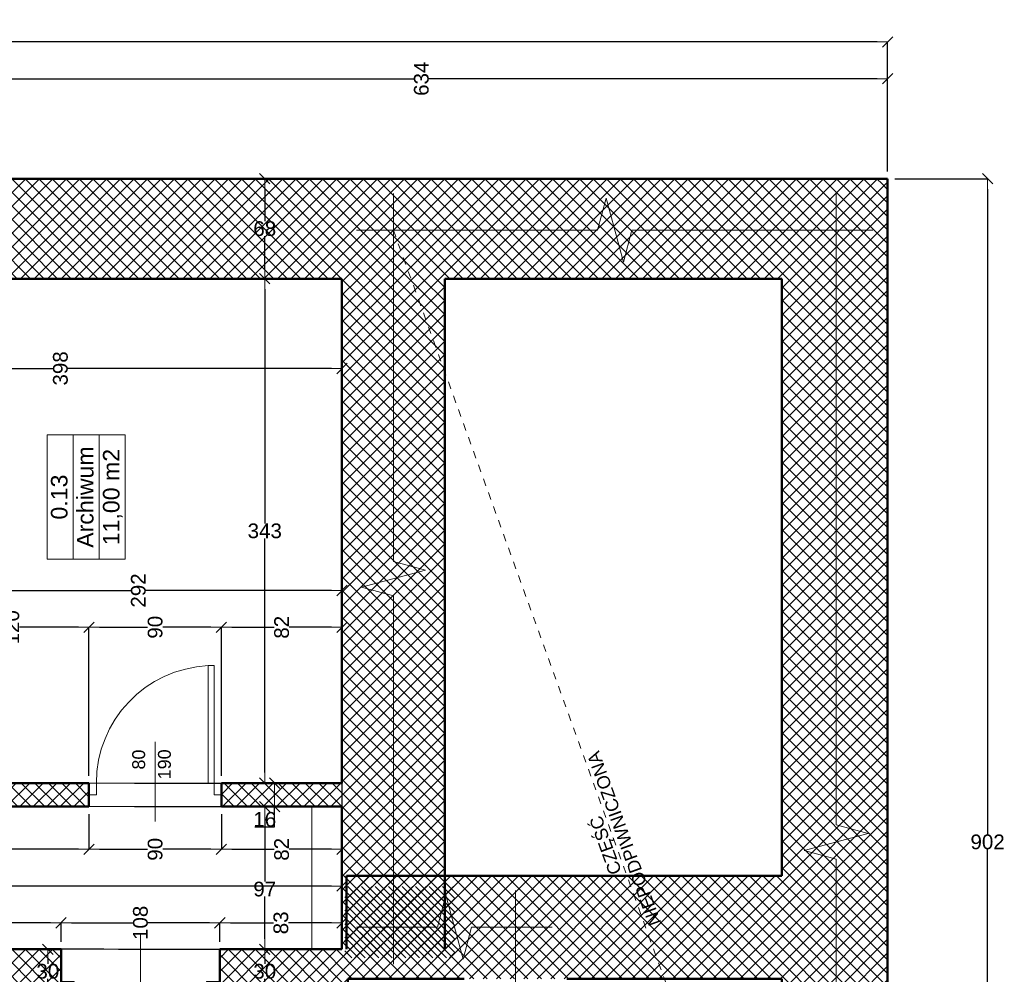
# Model space of a CAD drawing. Header units: millimetres. Extents: x 309006 to 595006, y -33000 to 67000.
# Tile 37 of 55: x 458201 to 464896, y 16562 to 23054. Entities that reach past the tile are written whole.
import ezdxf
from ezdxf.enums import TextEntityAlignment as Align

# ---------------------------------------------------------------- set-up
doc = ezdxf.new("R2010")
doc.units = ezdxf.units.MM
doc.header["$MEASUREMENT"] = 0
doc.linetypes.add('Przerywana 1_100', pattern=[100, 50, -50])
for name, color, linetype in [('Drzwi ArchiCAD', 7, 'Continuous'), ('Opisy', 7, 'Continuous'), ('Wymiary', 7, 'Continuous'), ('Ściany', 7, 'Continuous')]:
    doc.layers.add(name, color=color, linetype=linetype)
for name, color, linetype, lineweight in [('Drzwi ArchiCAD_Nr_pióra__21', 7, 'Continuous', 50), ('Drzwi ArchiCAD_Nr_pióra__3', 7, 'Continuous', 20), ('Drzwi ArchiCAD_Nr_pióra__4', 7, 'Continuous', 20), ('Metryczki pomieszczeń ArchiCADa_Nr_pióra__6', 7, 'Continuous', 13), ('Opisy_Nr_pióra__120', 7, 'Continuous', 5), ('Znaczniki drzwi ArchiCADa_Nr_pióra__5', 7, 'Continuous', 5), ('Ściany_Nr_pióra__21', 7, 'Continuous', 50), ('Ściany_Nr_pióra__3', 7, 'Continuous', 20)]:
    doc.layers.add(name, color=color, linetype=linetype, lineweight=lineweight)
for name, color, linetype, lineweight, true_color in [('Drzwi ArchiCAD_Nr_pióra__82', 7, 'Continuous', 5, 0x4b4b4b), ('Opisy_Nr_pióra__82', 7, 'Continuous', 5, 0x4b4b4b), ('Ściany_Nr_pióra__102', 7, 'Continuous', 5, 0x8c8c8c)]:
    doc.layers.add(name, color=color, linetype=linetype, lineweight=lineweight, true_color=true_color)
doc.styles.add('GENERATED_STYLE_1', font='arial.ttf')
doc.styles.add('GENERATED_STYLE_2', font='arial.ttf')
doc.dimstyles.new('GENERATED_STYLE__1', dxfattribs={"dimtxt": 100, "dimasz": 71.25, "dimexe": 0.18, "dimexo": 50, "dimgap": 0.09, "dimtad": 1, "dimdec": 0, "dimlfac": 0.1, "dimzin": 0, "dimdsep": 46, "dimtxsty": 'GENERATED_STYLE_1', "dimblk": 'ARROWHEAD_6', "dimblk1": 'ARROWHEAD_6', "dimblk2": 'ARROWHEAD_6', "dimcen": 0.09, "dimclrd": 7, "dimclre": 7, "dimclrt": 7, "dimazin": 0, "dimtfac": 1, "dimtdec": 4, "dimtmove": 0, "dimatfit": 3, "dimfxl": 1, "dimtolj": 1, "dimtzin": 0, "dimarcsym": 0})
doc.dimstyles.new('GENERATED_STYLE__2', dxfattribs={"dimtxt": 100, "dimasz": 71.25, "dimexe": 0.18, "dimexo": 50, "dimgap": 0.09, "dimtad": 1, "dimtih": 1, "dimtoh": 1, "dimdec": 0, "dimlfac": 0.1, "dimzin": 0, "dimdsep": 46, "dimtxsty": 'GENERATED_STYLE_1', "dimblk": 'ARROWHEAD_6', "dimblk1": 'ARROWHEAD_6', "dimblk2": 'ARROWHEAD_6', "dimcen": 0.09, "dimclrd": 7, "dimclre": 7, "dimclrt": 7, "dimazin": 0, "dimtfac": 1, "dimtdec": 4, "dimtmove": 0, "dimatfit": 3, "dimfxl": 1, "dimtolj": 1, "dimtzin": 0, "dimarcsym": 0})
pattern_1 = [(45, (0, 0), (-45.961939, 45.961939), []), (135, (0, 0), (45.961939, 45.961939), [])]

# ---------------------------------------------------------------- blocks, each defined once
blk = doc.blocks.new('Archiwum_0.13_49', base_point=(292244.2, 7056.4))
at = {"layer": 'Metryczki pomieszczeń ArchiCADa_Nr_pióra__6', "linetype": 'Continuous'}
for p, q in [((291821.3, 7321.6), (292667, 7321.6)), ((291821.3, 7144.8), (291821.3, 7321.6)), ((292667, 7321.6), (292667, 7144.8)), ((292667, 7144.8), (291821.3, 7144.8)), ((291821.3, 7144.8), (292667, 7144.8)), ((291821.3, 6968), (291821.3, 7144.8)), ((292667, 7144.8), (292667, 6968)), ((292667, 6968), (291821.3, 6968)), ((291821.3, 6968), (292667, 6968)), ((291821.3, 6791.2), (291821.3, 6968)), ((292667, 6968), (292667, 6791.2)), ((292667, 6791.2), (291821.3, 6791.2))]:
    blk.add_line(p, q, dxfattribs=at)
at = {"layer": 'Metryczki pomieszczeń ArchiCADa_Nr_pióra__6'}
for tag, style, p in [('ROOM_NUMBER', 'GENERATED_STYLE_2', (292244.2, 7295.9)), ('ROOM_NAME', 'GENERATED_STYLE_2', (292244.2, 7119.1)), ('ROOM_AREA', 'GENERATED_STYLE_1', (292244.2, 6942.3))]:
    blk.add_attdef(tag, text='', height=112.5, dxfattribs=dict(at, style=style)).set_placement(p, align=Align.TOP_CENTER)
blk = doc.blocks.new('D1 Drzwi proste 13_2')
at = {"layer": 'Drzwi ArchiCAD_Nr_pióra__21', "linetype": 'Continuous'}
for p, q in [((-540, 0), (-540, -80)), ((540, 0), (540, -80))]:
    blk.add_line(p, q, dxfattribs=at)
at = {"layer": 'Drzwi ArchiCAD_Nr_pióra__3', "linetype": 'Continuous'}
blk.add_arc((450, 0), 900, 92.54732, 180, dxfattribs=at)
at = {"layer": 'Drzwi ArchiCAD_Nr_pióra__4', "linetype": 'Continuous'}
for p, q in [((450, 900), (410, 900)), ((410, 900), (410, 0)), ((450, 0), (450, 900)), ((-450, 0), (-540, 0)), ((-540, 0), (-540, -80)), ((-450, -80), (-450, 0)), ((410, 0), (450, 0)), ((540, 0), (450, 0)), ((450, 0), (450, -80)), ((540, -80), (540, 0)), ((-540, -80), (-450, -80)), ((450, -80), (540, -80))]:
    blk.add_line(p, q, dxfattribs=at)
at = {"layer": 'Drzwi ArchiCAD_Nr_pióra__82', "linetype": 'Przerywana 1_100'}
for p, q in [((-540, 0), (540, 0)), ((-540, -300), (540, -300))]:
    blk.add_line(p, q, dxfattribs=at)
blk = doc.blocks.new('Znacznik O 13_15')
at = {"layer": 'Znaczniki drzwi ArchiCADa_Nr_pióra__5', "linetype": 'Continuous'}
blk.add_line((0, -525), (0, 100), dxfattribs=at)
for start, end in [(0, 180), (180, 0)]:
    blk.add_arc((0, -650), 125, start, end, dxfattribs=at)
at = {"layer": 'Znaczniki drzwi ArchiCADa_Nr_pióra__5', "style": 'GENERATED_STYLE_1'}
for tag, rotation, p in [('AC_MarkerText_2', 90, (-13.75, -496.4395)), ('AC_MarkerText_3', 90, (161.25, -496.4395)), ('AC_MarkerText_1', 180, (106.405, -547.6295))]:
    blk.add_attdef(tag, text='', height=87.5, rotation=rotation, dxfattribs=at).set_placement(p, align=Align.BOTTOM_LEFT)
blk = doc.blocks.new('Ściana_10', base_point=(288869, 8497.1))
at = {"layer": 'Ściany_Nr_pióra__102', "linetype": 'Continuous'}
h = blk.add_hatch(dxfattribs=at)
h.set_pattern_fill('Bloczki_betonowe', color=256, style=0, pattern_type=2)
h.set_pattern_definition(pattern_1)
h.paths.add_polyline_path([(288869, 8497.1), (288869, 7227.1), (288949, 7227.1), (289169, 7227.1), (289169, 8497.1)])
h = blk.add_hatch(dxfattribs=at)
h.set_pattern_fill('Bloczki_betonowe', color=256, style=0, pattern_type=2)
h.set_pattern_definition(pattern_1)
h.paths.add_polyline_path([(288869, 5277.1), (289169, 5287.1), (289169, 6147.1), (288949, 6147.1), (288869, 6147.1)])
at = {"layer": 'Ściany_Nr_pióra__21', "linetype": 'Continuous'}
for p, q in [((288869, 7227.1), (288949, 7227.1)), ((288949, 7227.1), (289169, 7227.1)), ((288869, 6147.1), (288949, 6147.1)), ((288949, 6147.1), (289169, 6147.1))]:
    blk.add_line(p, q, dxfattribs=at)
at = {"layer": 'Ściany_Nr_pióra__21', "linetype": 'Continuous', "flags": 128}
for points in [[(288869, 8497.1), (288869, 7627.1)], [(289169, 8497.1), (289029, 8497.1)], [(289169, 7227.1), (289169, 8497.1)], [(288869, 7497.1), (288869, 7227.1)], [(288869, 6147.1), (288869, 5277.1)], [(289169, 5317.1), (289169, 6147.1)]]:
    blk.add_lwpolyline(points, dxfattribs=at)
at = {"layer": 'Drzwi ArchiCAD', "color": 251, "linetype": 'Continuous', "lineweight": 20, "true_color": 0x6a6a6a, "zscale": 1000, "rotation": 90}
blk.add_blockref('D1 Drzwi proste 13_2', (288869, 6687.1), dxfattribs=at)
at = {"layer": 'Znaczniki drzwi ArchiCADa_Nr_pióra__5'}
ref = blk.add_blockref('Znacznik O 13_15', (289169, 6687.1), dxfattribs=dict(at, rotation=270))
ref.add_attrib('AC_MarkerText_1', 'Ds4', dxfattribs={"color": 7, "height": 87.5, "rotation": 90, "style": 'GENERATED_STYLE_1'}).set_placement((288592.8, 6609.3), align=Align.BOTTOM_LEFT)
ref.add_attrib('AC_MarkerText_2', '90', dxfattribs={"color": 7, "height": 87.5, "rotation": 360, "style": 'GENERATED_STYLE_1'}).set_placement((288644, 6729.4), align=Align.BOTTOM_LEFT)
ref.add_attrib('AC_MarkerText_3', '192', dxfattribs={"color": 7, "height": 87.5, "rotation": 360, "style": 'GENERATED_STYLE_1'}).set_placement((288644, 6554.4), align=Align.BOTTOM_LEFT)
blk = doc.blocks.new('Ściana_135', base_point=(288969, 5277.1))
at = {"layer": 'Ściany_Nr_pióra__102', "linetype": 'Continuous'}
h = blk.add_hatch(dxfattribs=at)
h.set_pattern_fill('Bloczki_betonowe', color=256, style=0, pattern_type=2)
h.set_pattern_definition(pattern_1)
h.paths.add_polyline_path([(288969, 5277.1), (288969, 2327.1), (289669, 2327.1), (289669, 5287.1)])
at = {"layer": 'Ściany_Nr_pióra__21', "linetype": 'Continuous', "flags": 128}
for points in [[(288969, 5277.1), (288969, 4487.1)], [(289669, 2327.1), (289669, 5287.1)], [(288969, 3787.1), (288969, 2327.1)]]:
    blk.add_lwpolyline(points, dxfattribs=at)
blk = doc.blocks.new('Ściana_140', base_point=(288869, 5277.1))
at = {"layer": 'Ściany_Nr_pióra__102', "linetype": 'Continuous'}
h = blk.add_hatch(dxfattribs=at)
h.set_pattern_fill('Bloczki_betonowe', color=256, style=0, pattern_type=2)
h.set_pattern_definition(pattern_1)
h.paths.add_polyline_path([(288869, 5277.1), (288969, 5277.1), (289669, 5287.1), (289169, 5287.1)])
at = {"layer": 'Ściany_Nr_pióra__21', "linetype": 'Continuous', "flags": 128}
for points in [[(288869, 5277.1), (288969, 5277.1)], [(289669, 5287.1), (289169, 5287.1)]]:
    blk.add_lwpolyline(points, dxfattribs=at)
blk = doc.blocks.new('Ściana_142', base_point=(288869, 5317.1))
at = {"layer": 'Ściany_Nr_pióra__102', "linetype": 'Continuous'}
h = blk.add_hatch(dxfattribs=at)
h.set_pattern_fill('Bloczki_betonowe', color=256, style=0, pattern_type=2)
h.set_pattern_definition(pattern_1)
h.paths.add_polyline_path([(289169, 4617.1), (293729, 4617.1), (293729, 5317.1), (289169, 5317.1)])
at = {"layer": 'Ściany_Nr_pióra__21', "linetype": 'Continuous', "flags": 128}
for points in [[(290139, 5317.1), (289169, 5317.1)], [(293729, 5317.1), (290299, 5317.1)], [(289169, 4617.1), (293729, 4617.1)]]:
    blk.add_lwpolyline(points, dxfattribs=at)
blk = doc.blocks.new('Ściana_143', base_point=(293729, 1607.1))
at = {"layer": 'Ściany_Nr_pióra__102', "linetype": 'Continuous'}
h = blk.add_hatch(dxfattribs=at)
h.set_pattern_fill('Bloczki_betonowe', color=256, style=0, pattern_type=2)
h.set_pattern_definition(pattern_1)
h.paths.add_polyline_path([(293729, 2327.1), (294409, 1607.1), (294409, 7947.1), (294109, 7947.1), (294039, 7947.1), (294039, 7797.1), (293729, 7797.1)])
at = {"layer": 'Ściany_Nr_pióra__21', "linetype": 'Continuous', "flags": 128}
for points in [[(294409, 1607.1), (294409, 7947.1)], [(293729, 7797.1), (293729, 5317.1)], [(293729, 4617.1), (293729, 2327.1)]]:
    blk.add_lwpolyline(points, dxfattribs=at)
blk = doc.blocks.new('D1 Drzwi proste 13_6')
at = {"layer": 'Drzwi ArchiCAD_Nr_pióra__21', "linetype": 'Continuous'}
for p, q in [((-450, 0), (-450, -80)), ((450, 0), (450, -80))]:
    blk.add_line(p, q, dxfattribs=at)
at = {"layer": 'Drzwi ArchiCAD_Nr_pióra__3', "linetype": 'Continuous'}
blk.add_arc((400, 0), 800, 92.86598, 180, dxfattribs=at)
at = {"layer": 'Drzwi ArchiCAD_Nr_pióra__4', "linetype": 'Continuous'}
for p, q in [((400, 800), (360, 800)), ((360, 800), (360, 0)), ((400, 0), (400, 800)), ((-400, 0), (-450, 0)), ((-450, 0), (-450, -80)), ((-400, -80), (-400, 0)), ((360, 0), (400, 0)), ((450, 0), (400, 0)), ((400, 0), (400, -80)), ((450, -80), (450, 0)), ((-450, -80), (-400, -80)), ((400, -80), (450, -80))]:
    blk.add_line(p, q, dxfattribs=at)
at = {"layer": 'Drzwi ArchiCAD_Nr_pióra__82', "linetype": 'Przerywana 1_100'}
for p, q in [((-450, 0), (450, 0)), ((-450, -160), (450, -160))]:
    blk.add_line(p, q, dxfattribs=at)
blk = doc.blocks.new('Znacznik O 13_13')
at = {"layer": 'Znaczniki drzwi ArchiCADa_Nr_pióra__5', "linetype": 'Continuous'}
blk.add_line((0, 281.25), (0, -260), dxfattribs=at)
at = {"layer": 'Znaczniki drzwi ArchiCADa_Nr_pióra__5', "style": 'GENERATED_STYLE_1'}
for tag, p in [('AC_MarkerText_2', (-13.75, 120.7505)), ('AC_MarkerText_3', (161.25, 54.3505))]:
    blk.add_attdef(tag, text='', height=87.5, rotation=90, dxfattribs=at).set_placement(p, align=Align.BOTTOM_LEFT)
blk = doc.blocks.new('Ściana_150', base_point=(290139, 8237.1))
at = {"layer": 'Ściany_Nr_pióra__102', "linetype": 'Continuous'}
h = blk.add_hatch(dxfattribs=at)
h.set_pattern_fill('Bloczki_betonowe', color=256, style=0, pattern_type=2)
h.set_pattern_definition(pattern_1)
h.paths.add_polyline_path([(290299, 8237.1), (290139, 8237.1), (290139, 7037.1), (290219, 7037.1), (290299, 7037.1)])
h = blk.add_hatch(dxfattribs=at)
h.set_pattern_fill('Bloczki_betonowe', color=256, style=0, pattern_type=2)
h.set_pattern_definition(pattern_1)
h.paths.add_polyline_path([(290139, 5317.1), (290299, 5317.1), (290299, 6137.1), (290219, 6137.1), (290139, 6137.1)])
at = {"layer": 'Ściany_Nr_pióra__21', "linetype": 'Continuous'}
for p, q in [((290219, 7037.1), (290139, 7037.1)), ((290299, 7037.1), (290219, 7037.1)), ((290219, 6137.1), (290139, 6137.1)), ((290299, 6137.1), (290219, 6137.1))]:
    blk.add_line(p, q, dxfattribs=at)
at = {"layer": 'Ściany_Nr_pióra__21', "linetype": 'Continuous', "flags": 128}
for points in [[(290139, 8237.1), (290139, 7037.1)], [(290299, 7037.1), (290299, 8237.1)], [(290139, 6137.1), (290139, 5317.1)], [(290299, 5317.1), (290299, 6137.1)]]:
    blk.add_lwpolyline(points, dxfattribs=at)
at = {"layer": 'Drzwi ArchiCAD', "color": 251, "linetype": 'Continuous', "lineweight": 20, "true_color": 0x6a6a6a, "zscale": 1000, "rotation": 270}
blk.add_blockref('D1 Drzwi proste 13_6', (290299, 6587.1), dxfattribs=at)
at = {"layer": 'Znaczniki drzwi ArchiCADa_Nr_pióra__5'}
ref = blk.add_blockref('Znacznik O 13_13', (290299, 6587.1), dxfattribs=dict(at, rotation=270))
ref.add_attrib('AC_MarkerText_2', '80', dxfattribs={"color": 7, "height": 87.5, "rotation": 360, "style": 'GENERATED_STYLE_1'}).set_placement((290391.2, 6629.4), align=Align.BOTTOM_LEFT)
ref.add_attrib('AC_MarkerText_3', '190', dxfattribs={"color": 7, "height": 87.5, "rotation": 360, "style": 'GENERATED_STYLE_1'}).set_placement((290324.8, 6454.4), align=Align.BOTTOM_LEFT)
blk = doc.blocks.new('Ściana_160', base_point=(293729, 1607.1))
at = {"layer": 'Ściany_Nr_pióra__102', "linetype": 'Continuous'}
h = blk.add_hatch(dxfattribs=at)
h.set_pattern_fill('Bloczki_betonowe', color=256, style=0, pattern_type=2)
h.set_pattern_definition(pattern_1)
h.paths.add_polyline_path([(293729, 2327.1), (286029, 2327.1), (285389, 1607.1), (294409, 1607.1)])
at = {"layer": 'Ściany_Nr_pióra__21', "linetype": 'Continuous', "flags": 128}
for points in [[(288969, 2327.1), (286029, 2327.1)], [(293729, 2327.1), (289669, 2327.1)], [(285389, 1607.1), (294409, 1607.1)]]:
    blk.add_lwpolyline(points, dxfattribs=at)
blk = doc.blocks.new('ARROWHEAD_6')
at = {"color": 0, "linetype": 'Continuous', "lineweight": 0}
for p, q in [((0, 0), (-1, 0)), ((-0.5, -0.5), (0.5, 0.5))]:
    blk.add_line(p, q, dxfattribs=at)
blk = doc.blocks.new('*D1325')
at = {"layer": 'Defpoints', "color": 0}
for p in [(456412, 20767.1), (456412, 20682.1), (460392, 18862.1)]:
    blk.add_point(p, dxfattribs=at)
at = {"layer": 'Wymiary', "color": 7, "linetype": 'Continuous', "lineweight": -2}
for p, q in [((456412, 20717.1), (456412, 20681.9)), ((456483.2, 20682.1), (458426.7, 20682.1)), ((460320.7, 20682.1), (458529, 20682.1)), ((460392, 18912.1), (460392, 20682.3))]:
    blk.add_line(p, q, dxfattribs=at)
at = {"layer": 'Wymiary', "color": 7, "lineweight": -2, "xscale": 71.25, "yscale": 71.25, "zscale": 71.25, "rotation": 180}
blk.add_blockref('ARROWHEAD_6', (456412, 20682.1), dxfattribs=at)
at = {"layer": 'Wymiary', "color": 7, "lineweight": -2, "xscale": 71.25, "yscale": 71.25, "zscale": 71.25}
blk.add_blockref('ARROWHEAD_6', (460392, 20682.1), dxfattribs=at)
at = {"layer": 'Wymiary', "color": 7, "lineweight": 5, "insert": (458477.9, 20682.1), "char_height": 100, "attachment_point": 5, "rotation": 90, "style": 'GENERATED_STYLE_1'}
blk.add_mtext('\\A1;398', dxfattribs=at)
blk = doc.blocks.new('*D1341')
at = {"layer": 'Defpoints', "color": 0}
for p in [(457472, 19172.1), (457472, 18972.1), (460392, 18862.1)]:
    blk.add_point(p, dxfattribs=at)
at = {"layer": 'Wymiary', "color": 7, "linetype": 'Continuous', "lineweight": -2}
for p, q in [((457472, 19022.1), (457472, 19172.3)), ((457543.2, 19172.1), (458956.7, 19172.1)), ((460320.7, 19172.1), (459059, 19172.1)), ((460392, 18912.1), (460392, 19172.3))]:
    blk.add_line(p, q, dxfattribs=at)
at = {"layer": 'Wymiary', "color": 7, "lineweight": -2, "xscale": 71.25, "yscale": 71.25, "zscale": 71.25, "rotation": 180}
blk.add_blockref('ARROWHEAD_6', (457472, 19172.1), dxfattribs=at)
at = {"layer": 'Wymiary', "color": 7, "lineweight": -2, "xscale": 71.25, "yscale": 71.25, "zscale": 71.25}
blk.add_blockref('ARROWHEAD_6', (460392, 19172.1), dxfattribs=at)
at = {"layer": 'Wymiary', "color": 7, "lineweight": 5, "insert": (459007.9, 19172.1), "char_height": 100, "attachment_point": 5, "rotation": 90, "style": 'GENERATED_STYLE_1'}
blk.add_mtext('\\A1;292', dxfattribs=at)
blk = doc.blocks.new('*D1348')
at = {"layer": 'Defpoints', "color": 0}
for p in [(459572, 18922.1), (460392, 18862.1), (459572, 17862.1)]:
    blk.add_point(p, dxfattribs=at)
at = {"layer": 'Wymiary', "color": 7, "linetype": 'Continuous', "lineweight": -2}
for p, q in [((459572, 17912.1), (459572, 18922.3)), ((459643.2, 18922.1), (459930.8, 18922.1)), ((460320.7, 18922.1), (460033.1, 18922.1)), ((460392, 18912.1), (460392, 18922.3))]:
    blk.add_line(p, q, dxfattribs=at)
at = {"layer": 'Wymiary', "color": 7, "lineweight": -2, "xscale": 71.25, "yscale": 71.25, "zscale": 71.25, "rotation": 180}
blk.add_blockref('ARROWHEAD_6', (459572, 18922.1), dxfattribs=at)
at = {"layer": 'Wymiary', "color": 7, "lineweight": -2, "xscale": 71.25, "yscale": 71.25, "zscale": 71.25}
blk.add_blockref('ARROWHEAD_6', (460392, 18922.1), dxfattribs=at)
at = {"layer": 'Wymiary', "color": 7, "lineweight": 5, "insert": (459982, 18922.1), "char_height": 100, "attachment_point": 5, "rotation": 90, "style": 'GENERATED_STYLE_1'}
blk.add_mtext('\\A1;82', dxfattribs=at)
blk = doc.blocks.new('*D1349')
at = {"layer": 'Defpoints', "color": 0}
for p in [(458672, 18922.1), (458672, 17862.1), (459572, 17862.1)]:
    blk.add_point(p, dxfattribs=at)
at = {"layer": 'Wymiary', "color": 7, "linetype": 'Continuous', "lineweight": -2}
for p, q in [((458672, 17912.1), (458672, 18922.3)), ((458743.2, 18922.1), (459070.8, 18922.1)), ((459500.7, 18922.1), (459173.1, 18922.1)), ((459572, 17912.1), (459572, 18922.3))]:
    blk.add_line(p, q, dxfattribs=at)
at = {"layer": 'Wymiary', "color": 7, "lineweight": -2, "xscale": 71.25, "yscale": 71.25, "zscale": 71.25, "rotation": 180}
blk.add_blockref('ARROWHEAD_6', (458672, 18922.1), dxfattribs=at)
at = {"layer": 'Wymiary', "color": 7, "lineweight": -2, "xscale": 71.25, "yscale": 71.25, "zscale": 71.25}
blk.add_blockref('ARROWHEAD_6', (459572, 18922.1), dxfattribs=at)
at = {"layer": 'Wymiary', "color": 7, "lineweight": 5, "insert": (459122, 18922.1), "char_height": 100, "attachment_point": 5, "rotation": 90, "style": 'GENERATED_STYLE_1'}
blk.add_mtext('\\A1;90', dxfattribs=at)
blk = doc.blocks.new('*D1350')
at = {"layer": 'Defpoints', "color": 0}
for p in [(457472, 18972.1), (457472, 18922.1), (458672, 17862.1)]:
    blk.add_point(p, dxfattribs=at)
at = {"layer": 'Wymiary', "color": 7, "linetype": 'Continuous', "lineweight": -2}
for p, q in [((457472, 18922.1), (457472, 18921.9)), ((457543.2, 18922.1), (458096.7, 18922.1)), ((458600.7, 18922.1), (458199, 18922.1)), ((458672, 17912.1), (458672, 18922.3))]:
    blk.add_line(p, q, dxfattribs=at)
at = {"layer": 'Wymiary', "color": 7, "lineweight": -2, "xscale": 71.25, "yscale": 71.25, "zscale": 71.25, "rotation": 180}
blk.add_blockref('ARROWHEAD_6', (457472, 18922.1), dxfattribs=at)
at = {"layer": 'Wymiary', "color": 7, "lineweight": -2, "xscale": 71.25, "yscale": 71.25, "zscale": 71.25}
blk.add_blockref('ARROWHEAD_6', (458672, 18922.1), dxfattribs=at)
at = {"layer": 'Wymiary', "color": 7, "lineweight": 5, "insert": (458147.9, 18922.1), "char_height": 100, "attachment_point": 5, "rotation": 90, "style": 'GENERATED_STYLE_1'}
blk.add_mtext('\\A1;120', dxfattribs=at)
blk = doc.blocks.new('*D1359')
at = {"layer": 'Defpoints', "color": 0}
for p in [(460392, 18862.1), (459572, 17702.1), (459572, 17412.1)]:
    blk.add_point(p, dxfattribs=at)
at = {"layer": 'Wymiary', "color": 7, "linetype": 'Continuous', "lineweight": -2}
for p, q in [((460392, 18812.1), (460392, 17411.9)), ((459572, 17652.1), (459572, 17411.9)), ((459643.2, 17412.1), (459930.8, 17412.1)), ((460320.7, 17412.1), (460033.1, 17412.1))]:
    blk.add_line(p, q, dxfattribs=at)
at = {"layer": 'Wymiary', "color": 7, "lineweight": -2, "xscale": 71.25, "yscale": 71.25, "zscale": 71.25, "rotation": 180}
blk.add_blockref('ARROWHEAD_6', (459572, 17412.1), dxfattribs=at)
at = {"layer": 'Wymiary', "color": 7, "lineweight": -2, "xscale": 71.25, "yscale": 71.25, "zscale": 71.25}
blk.add_blockref('ARROWHEAD_6', (460392, 17412.1), dxfattribs=at)
at = {"layer": 'Wymiary', "color": 7, "lineweight": 5, "insert": (459982, 17412.1), "char_height": 100, "attachment_point": 5, "rotation": 90, "style": 'GENERATED_STYLE_1'}
blk.add_mtext('\\A1;82', dxfattribs=at)
blk = doc.blocks.new('*D1360')
at = {"layer": 'Defpoints', "color": 0}
for p in [(458672, 17702.1), (459572, 17702.1), (458672, 17412.1)]:
    blk.add_point(p, dxfattribs=at)
at = {"layer": 'Wymiary', "color": 7, "linetype": 'Continuous', "lineweight": -2}
for p, q in [((458672, 17652.1), (458672, 17411.9)), ((459572, 17652.1), (459572, 17411.9)), ((458743.2, 17412.1), (459070.8, 17412.1)), ((459500.7, 17412.1), (459173.1, 17412.1))]:
    blk.add_line(p, q, dxfattribs=at)
at = {"layer": 'Wymiary', "color": 7, "lineweight": -2, "xscale": 71.25, "yscale": 71.25, "zscale": 71.25, "rotation": 180}
blk.add_blockref('ARROWHEAD_6', (458672, 17412.1), dxfattribs=at)
at = {"layer": 'Wymiary', "color": 7, "lineweight": -2, "xscale": 71.25, "yscale": 71.25, "zscale": 71.25}
blk.add_blockref('ARROWHEAD_6', (459572, 17412.1), dxfattribs=at)
at = {"layer": 'Wymiary', "color": 7, "lineweight": 5, "insert": (459122, 17412.1), "char_height": 100, "attachment_point": 5, "rotation": 90, "style": 'GENERATED_STYLE_1'}
blk.add_mtext('\\A1;90', dxfattribs=at)
blk = doc.blocks.new('*D1361')
at = {"layer": 'Defpoints', "color": 0}
for p in [(456322, 17992.1), (458672, 17702.1), (456322, 17412.1)]:
    blk.add_point(p, dxfattribs=at)
at = {"layer": 'Wymiary', "color": 7, "linetype": 'Continuous', "lineweight": -2}
for p, q in [((456322, 17942.1), (456322, 17411.9)), ((458672, 17652.1), (458672, 17411.9)), ((456393.2, 17412.1), (457445.8, 17412.1)), ((458600.7, 17412.1), (457548.1, 17412.1))]:
    blk.add_line(p, q, dxfattribs=at)
at = {"layer": 'Wymiary', "color": 7, "lineweight": -2, "xscale": 71.25, "yscale": 71.25, "zscale": 71.25, "rotation": 180}
blk.add_blockref('ARROWHEAD_6', (456322, 17412.1), dxfattribs=at)
at = {"layer": 'Wymiary', "color": 7, "lineweight": -2, "xscale": 71.25, "yscale": 71.25, "zscale": 71.25}
blk.add_blockref('ARROWHEAD_6', (458672, 17412.1), dxfattribs=at)
at = {"layer": 'Wymiary', "color": 7, "lineweight": 5, "insert": (457497, 17412.1), "char_height": 100, "attachment_point": 5, "rotation": 90, "style": 'GENERATED_STYLE_1'}
blk.add_mtext('\\A1;235', dxfattribs=at)
blk = doc.blocks.new('*D1366')
at = {"layer": 'Defpoints', "color": 0}
for p in [(458822, 16732.1), (459867, 16732.1), (458822, 16432.1)]:
    blk.add_point(p, dxfattribs=at)
at = {"layer": 'Wymiary', "color": 7, "linetype": 'Continuous', "lineweight": -2}
for p, q in [((458872, 16732.1), (459867.2, 16732.1)), ((459867, 16660.9), (459867, 16633.2)), ((459867, 16503.4), (459867, 16531)), ((458872, 16432.1), (459867.2, 16432.1))]:
    blk.add_line(p, q, dxfattribs=at)
at = {"layer": 'Wymiary', "color": 7, "lineweight": -2, "xscale": 71.25, "yscale": 71.25, "zscale": 71.25}
for p, rotation in [((459867, 16732.1), 90), ((459867, 16432.1), 270)]:
    blk.add_blockref('ARROWHEAD_6', p, dxfattribs=dict(at, rotation=rotation))
at = {"layer": 'Wymiary', "color": 7, "lineweight": 5, "insert": (459867, 16582.1), "char_height": 100, "attachment_point": 5, "style": 'GENERATED_STYLE_1'}
blk.add_mtext('\\A1;30', dxfattribs=at)
blk = doc.blocks.new('*D1367')
at = {"layer": 'Defpoints', "color": 0}
for p in [(458932, 17702.1), (459867, 17702.1), (458822, 16732.1)]:
    blk.add_point(p, dxfattribs=at)
at = {"layer": 'Wymiary', "color": 7, "linetype": 'Continuous', "lineweight": -2}
for p, q in [((458982, 17702.1), (459867.2, 17702.1)), ((459867, 17630.9), (459867, 17192.4)), ((459867, 16803.4), (459867, 17090.1)), ((458872, 16732.1), (459867.2, 16732.1))]:
    blk.add_line(p, q, dxfattribs=at)
at = {"layer": 'Wymiary', "color": 7, "lineweight": -2, "xscale": 71.25, "yscale": 71.25, "zscale": 71.25}
for p, rotation in [((459867, 17702.1), 90), ((459867, 16732.1), 270)]:
    blk.add_blockref('ARROWHEAD_6', p, dxfattribs=dict(at, rotation=rotation))
at = {"layer": 'Wymiary', "color": 7, "lineweight": 5, "insert": (459867, 17141.2), "char_height": 100, "attachment_point": 5, "style": 'GENERATED_STYLE_1'}
blk.add_mtext('\\A1;97', dxfattribs=at)
blk = doc.blocks.new('*D1368')
at = {"layer": 'Defpoints', "color": 0}
for p in [(458932, 17862.1), (459933.9, 17862.1), (458932, 17702.1)]:
    blk.add_point(p, dxfattribs=at)
at = {"layer": 'Wymiary', "color": 7, "linetype": 'Continuous', "lineweight": -2}
for p, q in [((458982, 17862.1), (459934.1, 17862.1)), ((459933.9, 17773.4), (459933.9, 17790.9)), ((458982, 17702.1), (459934.1, 17702.1)), ((459933.9, 17563.9), (459933.9, 17702.1)), ((459800.1, 17563.9), (459933.9, 17563.9))]:
    blk.add_line(p, q, dxfattribs=at)
at = {"layer": 'Wymiary', "color": 7, "lineweight": -2, "xscale": 71.25, "yscale": 71.25, "zscale": 71.25}
for p, rotation in [((459933.9, 17862.1), 90), ((459933.9, 17702.1), 270)]:
    blk.add_blockref('ARROWHEAD_6', p, dxfattribs=dict(at, rotation=rotation))
at = {"layer": 'Wymiary', "color": 7, "lineweight": 5, "insert": (459867, 17615.1), "char_height": 100, "attachment_point": 5, "style": 'GENERATED_STYLE_1'}
blk.add_mtext('\\A1;16', dxfattribs=at)
blk = doc.blocks.new('*D1369')
at = {"layer": 'Defpoints', "color": 0}
for p in [(459867, 21292.1), (460172, 21292.1), (458932, 17862.1)]:
    blk.add_point(p, dxfattribs=at)
at = {"layer": 'Wymiary', "color": 7, "linetype": 'Continuous', "lineweight": -2}
for p, q in [((460122, 21292.1), (459866.8, 21292.1)), ((459867, 21220.9), (459867, 19628.2)), ((459867, 17933.4), (459867, 19526)), ((458982, 17862.1), (459867.2, 17862.1))]:
    blk.add_line(p, q, dxfattribs=at)
at = {"layer": 'Wymiary', "color": 7, "lineweight": -2, "xscale": 71.25, "yscale": 71.25, "zscale": 71.25}
for p, rotation in [((459867, 21292.1), 90), ((459867, 17862.1), 270)]:
    blk.add_blockref('ARROWHEAD_6', p, dxfattribs=dict(at, rotation=rotation))
at = {"layer": 'Wymiary', "color": 7, "lineweight": 5, "insert": (459867, 19577.1), "char_height": 100, "attachment_point": 5, "style": 'GENERATED_STYLE_1'}
blk.add_mtext('\\A1;343', dxfattribs=at)
blk = doc.blocks.new('*D1370')
at = {"layer": 'Defpoints', "color": 0}
for p in [(451507, 21972.1), (459867, 21972.1), (460172, 21292.1)]:
    blk.add_point(p, dxfattribs=at)
at = {"layer": 'Wymiary', "color": 7, "linetype": 'Continuous', "lineweight": -2}
for p, q in [((451557, 21972.1), (459867.2, 21972.1)), ((459867, 21900.9), (459867, 21683.2)), ((459867, 21363.4), (459867, 21581)), ((460122, 21292.1), (459866.8, 21292.1))]:
    blk.add_line(p, q, dxfattribs=at)
at = {"layer": 'Wymiary', "color": 7, "lineweight": -2, "xscale": 71.25, "yscale": 71.25, "zscale": 71.25}
for p, rotation in [((459867, 21972.1), 90), ((459867, 21292.1), 270)]:
    blk.add_blockref('ARROWHEAD_6', p, dxfattribs=dict(at, rotation=rotation))
at = {"layer": 'Wymiary', "color": 7, "lineweight": 5, "insert": (459867, 21632.1), "char_height": 100, "attachment_point": 5, "style": 'GENERATED_STYLE_1'}
blk.add_mtext('\\A1;68', dxfattribs=at)
blk = doc.blocks.new('*D1371')
at = {"layer": 'Defpoints', "color": 0}
for p in [(460392, 18862.1), (449952, 17162.1), (449952, 17067.1)]:
    blk.add_point(p, dxfattribs=at)
at = {"layer": 'Wymiary', "color": 7, "linetype": 'Continuous', "lineweight": -2}
for p, q in [((460392, 18812.1), (460392, 17161.9)), ((449952, 17117.1), (449952, 17162.3)), ((450023.2, 17162.1), (455120.8, 17162.1)), ((460320.7, 17162.1), (455223.1, 17162.1))]:
    blk.add_line(p, q, dxfattribs=at)
at = {"layer": 'Wymiary', "color": 7, "lineweight": -2, "xscale": 71.25, "yscale": 71.25, "zscale": 71.25, "rotation": 180}
blk.add_blockref('ARROWHEAD_6', (449952, 17162.1), dxfattribs=at)
at = {"layer": 'Wymiary', "color": 7, "lineweight": -2, "xscale": 71.25, "yscale": 71.25, "zscale": 71.25}
blk.add_blockref('ARROWHEAD_6', (460392, 17162.1), dxfattribs=at)
at = {"layer": 'Wymiary', "color": 7, "lineweight": 5, "insert": (455172, 17162.1), "char_height": 100, "attachment_point": 5, "rotation": 90, "style": 'GENERATED_STYLE_1'}
blk.add_mtext('\\A1;1044', dxfattribs=at)
blk = doc.blocks.new('*D1372')
at = {"layer": 'Defpoints', "color": 0}
for p in [(460392, 18862.1), (459562, 16912.1), (459562, 16732.1)]:
    blk.add_point(p, dxfattribs=at)
at = {"layer": 'Wymiary', "color": 7, "linetype": 'Continuous', "lineweight": -2}
for p, q in [((460392, 18812.1), (460392, 16911.9)), ((459562, 16782.1), (459562, 16912.3)), ((459633.2, 16912.1), (459925.8, 16912.1)), ((460320.7, 16912.1), (460028.1, 16912.1))]:
    blk.add_line(p, q, dxfattribs=at)
at = {"layer": 'Wymiary', "color": 7, "lineweight": -2, "xscale": 71.25, "yscale": 71.25, "zscale": 71.25, "rotation": 180}
blk.add_blockref('ARROWHEAD_6', (459562, 16912.1), dxfattribs=at)
at = {"layer": 'Wymiary', "color": 7, "lineweight": -2, "xscale": 71.25, "yscale": 71.25, "zscale": 71.25}
blk.add_blockref('ARROWHEAD_6', (460392, 16912.1), dxfattribs=at)
at = {"layer": 'Wymiary', "color": 7, "lineweight": 5, "insert": (459977, 16912.1), "char_height": 100, "attachment_point": 5, "rotation": 90, "style": 'GENERATED_STYLE_1'}
blk.add_mtext('\\A1;83', dxfattribs=at)
blk = doc.blocks.new('*D1373')
at = {"layer": 'Defpoints', "color": 0}
for p in [(458482, 16912.1), (458482, 16732.1), (459562, 16732.1)]:
    blk.add_point(p, dxfattribs=at)
at = {"layer": 'Wymiary', "color": 7, "linetype": 'Continuous', "lineweight": -2}
for p, q in [((458482, 16782.1), (458482, 16912.3)), ((458553.2, 16912.1), (458970.8, 16912.1)), ((459490.7, 16912.1), (459073.1, 16912.1)), ((459562, 16782.1), (459562, 16912.3))]:
    blk.add_line(p, q, dxfattribs=at)
at = {"layer": 'Wymiary', "color": 7, "lineweight": -2, "xscale": 71.25, "yscale": 71.25, "zscale": 71.25, "rotation": 180}
blk.add_blockref('ARROWHEAD_6', (458482, 16912.1), dxfattribs=at)
at = {"layer": 'Wymiary', "color": 7, "lineweight": -2, "xscale": 71.25, "yscale": 71.25, "zscale": 71.25}
blk.add_blockref('ARROWHEAD_6', (459562, 16912.1), dxfattribs=at)
at = {"layer": 'Wymiary', "color": 7, "lineweight": 5, "insert": (459022, 16912.1), "char_height": 100, "attachment_point": 5, "rotation": 90, "style": 'GENERATED_STYLE_1'}
blk.add_mtext('\\A1;108', dxfattribs=at)
blk = doc.blocks.new('*D1374')
at = {"layer": 'Defpoints', "color": 0}
for p in [(457212, 16912.1), (457212, 16732.1), (458482, 16732.1)]:
    blk.add_point(p, dxfattribs=at)
at = {"layer": 'Wymiary', "color": 7, "linetype": 'Continuous', "lineweight": -2}
for p, q in [((457212, 16782.1), (457212, 16912.3)), ((457283.2, 16912.1), (457796.7, 16912.1)), ((458410.7, 16912.1), (457897.3, 16912.1)), ((458482, 16782.1), (458482, 16912.3))]:
    blk.add_line(p, q, dxfattribs=at)
at = {"layer": 'Wymiary', "color": 7, "lineweight": -2, "xscale": 71.25, "yscale": 71.25, "zscale": 71.25, "rotation": 180}
blk.add_blockref('ARROWHEAD_6', (457212, 16912.1), dxfattribs=at)
at = {"layer": 'Wymiary', "color": 7, "lineweight": -2, "xscale": 71.25, "yscale": 71.25, "zscale": 71.25}
blk.add_blockref('ARROWHEAD_6', (458482, 16912.1), dxfattribs=at)
at = {"layer": 'Wymiary', "color": 7, "lineweight": 5, "insert": (457847, 16912.1), "char_height": 100, "attachment_point": 5, "rotation": 90, "style": 'GENERATED_STYLE_1'}
blk.add_mtext('\\A1;127', dxfattribs=at)
blk = doc.blocks.new('*D1396')
at = {"layer": 'Defpoints', "color": 0}
for p in [(458392, 16732.1), (458822, 16732.1), (458822, 16432.1)]:
    blk.add_point(p, dxfattribs=at)
at = {"layer": 'Wymiary', "color": 7, "linetype": 'Continuous', "lineweight": -2}
for p, q in [((458772, 16732.1), (458391.8, 16732.1)), ((458392, 16660.9), (458392, 16633.2)), ((458392, 16503.4), (458392, 16531)), ((458772, 16432.1), (458391.8, 16432.1))]:
    blk.add_line(p, q, dxfattribs=at)
at = {"layer": 'Wymiary', "color": 7, "lineweight": -2, "xscale": 71.25, "yscale": 71.25, "zscale": 71.25}
for p, rotation in [((458392, 16732.1), 90), ((458392, 16432.1), 270)]:
    blk.add_blockref('ARROWHEAD_6', p, dxfattribs=dict(at, rotation=rotation))
at = {"layer": 'Wymiary', "color": 7, "lineweight": 5, "insert": (458392, 16582.1), "char_height": 100, "attachment_point": 5, "style": 'GENERATED_STYLE_1'}
blk.add_mtext('\\A1;30', dxfattribs=at)
blk = doc.blocks.new('*D1411')
at = {"layer": 'Defpoints', "color": 0}
for p in [(464102, 21972.1), (464782, 21972.1), (464102, 12952.1)]:
    blk.add_point(p, dxfattribs=at)
at = {"layer": 'Wymiary', "color": 7, "linetype": 'Continuous', "lineweight": -2}
for p, q in [((464152, 21972.1), (464782.2, 21972.1)), ((464782, 21900.9), (464782, 17513.2)), ((464782, 13023.4), (464782, 17411)), ((464152, 12952.1), (464782.2, 12952.1))]:
    blk.add_line(p, q, dxfattribs=at)
at = {"layer": 'Wymiary', "color": 7, "lineweight": -2, "xscale": 71.25, "yscale": 71.25, "zscale": 71.25}
for p, rotation in [((464782, 21972.1), 90), ((464782, 12952.1), 270)]:
    blk.add_blockref('ARROWHEAD_6', p, dxfattribs=dict(at, rotation=rotation))
at = {"layer": 'Wymiary', "color": 7, "lineweight": 5, "insert": (464782, 17462.1), "char_height": 100, "attachment_point": 5, "style": 'GENERATED_STYLE_1'}
blk.add_mtext('\\A1;902', dxfattribs=at)
blk = doc.blocks.new('*D1412')
at = {"layer": 'Defpoints', "color": 0}
for p in [(446772, 22902.1), (446772, 21972.1), (464102, 21972.1)]:
    blk.add_point(p, dxfattribs=at)
at = {"layer": 'Wymiary', "color": 7, "linetype": 'Continuous', "lineweight": -2}
for p, q in [((446772, 22022.1), (446772, 22902.3)), ((446843.2, 22902.1), (455385.8, 22902.1)), ((464030.7, 22902.1), (455488.1, 22902.1)), ((464102, 22022.1), (464102, 22902.3))]:
    blk.add_line(p, q, dxfattribs=at)
at = {"layer": 'Wymiary', "color": 7, "lineweight": -2, "xscale": 71.25, "yscale": 71.25, "zscale": 71.25}
for p, rotation in [((446772, 22902.1), 180), ((464102, 22902.1), 360)]:
    blk.add_blockref('ARROWHEAD_6', p, dxfattribs=dict(at, rotation=rotation))
at = {"layer": 'Wymiary', "color": 7, "lineweight": 5, "insert": (455437, 22902.1), "char_height": 100, "attachment_point": 5, "rotation": 90, "style": 'GENERATED_STYLE_1'}
blk.add_mtext('\\A1;1733', dxfattribs=at)
blk = doc.blocks.new('*D1413')
at = {"layer": 'Defpoints', "color": 0}
for p in [(457762, 22652.1), (457762, 21972.1), (464102, 21972.1)]:
    blk.add_point(p, dxfattribs=at)
at = {"layer": 'Wymiary', "color": 7, "linetype": 'Continuous', "lineweight": -2}
for p, q in [((457762, 22022.1), (457762, 22652.3)), ((457833.2, 22652.1), (460880.8, 22652.1)), ((464030.7, 22652.1), (460983.1, 22652.1)), ((464102, 22022.1), (464102, 22652.3))]:
    blk.add_line(p, q, dxfattribs=at)
at = {"layer": 'Wymiary', "color": 7, "lineweight": -2, "xscale": 71.25, "yscale": 71.25, "zscale": 71.25, "rotation": 180}
blk.add_blockref('ARROWHEAD_6', (457762, 22652.1), dxfattribs=at)
at = {"layer": 'Wymiary', "color": 7, "lineweight": -2, "xscale": 71.25, "yscale": 71.25, "zscale": 71.25}
blk.add_blockref('ARROWHEAD_6', (464102, 22652.1), dxfattribs=at)
at = {"layer": 'Wymiary', "color": 7, "lineweight": 5, "insert": (460932, 22652.1), "char_height": 100, "attachment_point": 5, "rotation": 90, "style": 'GENERATED_STYLE_1'}
blk.add_mtext('\\A1;634', dxfattribs=at)

msp = doc.modelspace()

# ---------------------------------------------------------------- hatches: boundary and pattern name
at = {"layer": 'Ściany_Nr_pióra__102', "linetype": 'Continuous', "lineweight": 5}
h = msp.add_hatch(dxfattribs=at)
h.set_pattern_fill('Bloczki_betonowe', color=256, angle=90, style=0, pattern_type=2)
h.set_pattern_definition([(135, (465709.09, -272436.916), (-45.961939, -45.961939), []), (225, (465709.09, -272436.916), (-45.961939, 45.961939), [])])
h.paths.add_polyline_path([(460411.1, 17159.9), (461159.2, 17159.9), (461159.2, 16674.7), (460411.1, 16674.7)])

# ---------------------------------------------------------------- linework, layer by layer
at = {"layer": 'Opisy', "color": 9, "linetype": 'Continuous', "lineweight": 5, "flags": 128}
for points in [[(457472, 17862.1), (460392, 17862.1), (460392, 21292.1), (456412, 21292.1), (456412, 20362.1), (457472, 20362.1)], [(449952, 16592.1), (457212, 16592.1), (457212, 16732.1), (460392, 16732.1), (460392, 17702.1), (449952, 17702.1)]]:
    msp.add_lwpolyline(points, close=True, dxfattribs=at)
at = {"layer": 'Opisy_Nr_pióra__120', "linetype": 'Continuous', "lineweight": 5}
for p, q in [((460742, 21872.1), (460742, 19368.6)), ((462188.8, 21839.4), (462130.5, 21622.1)), ((462188.8, 21839.4), (462305.2, 21404.8)), ((463752, 21872.1), (463752, 17578.6)), ((462130.5, 21622.1), (460492, 21622.1)), ((462363.5, 21622.1), (462305.2, 21404.8)), ((464002, 21622.1), (462363.5, 21622.1)), ((460742, 19368.6), (460959.3, 19310.3)), ((460524.7, 19193.9), (460959.3, 19310.3)), ((460524.7, 19193.9), (460742, 19135.6)), ((460742, 19135.6), (460742, 16632.1)), ((463752, 17578.6), (463969.3, 17520.3)), ((463534.7, 17403.9), (463969.3, 17520.3)), ((463534.7, 17403.9), (463752, 17345.6)), ((463752, 17345.6), (463752, 13052.1)), ((461040.5, 16882.1), (461098.8, 17099.4)), ((461215.2, 16664.8), (461098.8, 17099.4)), ((461572, 17132.1), (461572, 15211.1)), ((460492, 16882.1), (461040.5, 16882.1)), ((461215.2, 16664.8), (461273.5, 16882.1)), ((461273.5, 16882.1), (461822, 16882.1))]:
    msp.add_line(p, q, dxfattribs=at)
at = {"layer": 'Opisy_Nr_pióra__82', "linetype": 'Przerywana 1_100', "lineweight": 5}
msp.add_line((463752, 13302.1), (460742, 21622.1), dxfattribs=at)
at = {"layer": 'Ściany_Nr_pióra__3', "linetype": 'Continuous', "lineweight": 5}
msp.add_line((460187, 16732.1), (460187, 17702.1), dxfattribs=at)

# ---------------------------------------------------------------- block references
at = {"layer": 'Opisy', "linetype": 'Continuous', "lineweight": 5}
ref = msp.add_blockref('Archiwum_0.13_49', (458652.7, 19807.3), dxfattribs=dict(at, rotation=90))
ref.add_attrib('ROOM_NAME', 'Archiwum', dxfattribs={"layer": 'Metryczki pomieszczeń ArchiCADa_Nr_pióra__6', "color": 7, "height": 112.5, "rotation": 90, "style": 'GENERATED_STYLE_2'}).set_placement((458590, 19807.3), align=Align.TOP_CENTER)
ref.add_attrib('ROOM_NUMBER', '0.13', dxfattribs={"layer": 'Metryczki pomieszczeń ArchiCADa_Nr_pióra__6', "color": 7, "height": 112.5, "rotation": 90, "style": 'GENERATED_STYLE_2'}).set_placement((458413.2, 19807.3), align=Align.TOP_CENTER)
ref.add_attrib('ROOM_AREA', '11,00 m2', dxfattribs={"layer": 'Metryczki pomieszczeń ArchiCADa_Nr_pióra__6', "color": 7, "height": 112.5, "rotation": 90, "style": 'GENERATED_STYLE_1'}).set_placement((458766.8, 19807.3), align=Align.TOP_CENTER)
at = {"layer": 'Ściany', "lineweight": 5, "rotation": 90}
for name, p in [('Ściana_143', (464102, 21292.1)), ('Ściana_160', (464102, 21292.1)), ('Ściana_142', (460392, 16432.1)), ('Ściana_150', (457472, 17702.1)), ('Ściana_135', (460432, 16532.1)), ('Ściana_140', (460432, 16432.1)), ('Ściana_10', (457212, 16432.1))]:
    msp.add_blockref(name, p, dxfattribs=at)

# ---------------------------------------------------------------- texts
at = {"layer": 'Opisy_Nr_pióra__120', "linetype": 'Continuous', "lineweight": 5, "insert": (462247.6, 17462.3), "char_height": 87.5, "attachment_point": 5, "rotation": 109.88905, "line_spacing_factor": 0.920728, "style": 'GENERATED_STYLE_1'}
msp.add_mtext('\\A1;{\\fArial|b0|i0|c238|p38;CZĘŚĆ\\P\\fArial|b0|i0|c238|p38;NIEPODPIWNICZONA}', dxfattribs=at)

# ---------------------------------------------------------------- dimensions: what is measured, and where the dimension line sits
at = {"layer": 'Wymiary', "linetype": 'Continuous', "lineweight": 5}
for base, p1, p2, picture, middle in [((446772, 22902.1), (464102, 21972.1), (446772, 21972.1), '*D1412', (455437, 22902.1)), ((457762, 22652.1), (464102, 21972.1), (457762, 21972.1), '*D1413', (460932, 22652.1)), ((456412, 20682.1), (460392, 18862.1), (456412, 20767.1), '*D1325', (458477.9, 20682.1)), ((457472, 19172.1), (460392, 18862.1), (457472, 18972.1), '*D1341', (459007.9, 19172.1)), ((457472, 18922.1), (458672, 17862.1), (457472, 18972.1), '*D1350', (458147.9, 18922.1)), ((458672, 18922.1), (459572, 17862.1), (458672, 17862.1), '*D1349', (459122, 18922.1)), ((459572, 18922.1), (460392, 18862.1), (459572, 17862.1), '*D1348', (459982, 18922.1)), ((449952, 17162.1), (460392, 18862.1), (449952, 17067.1), '*D1371', (455172, 17162.1)), ((459562, 16912.1), (460392, 18862.1), (459562, 16732.1), '*D1372', (459977, 16912.1)), ((459572, 17412.1), (460392, 18862.1), (459572, 17702.1), '*D1359', (459982, 17412.1)), ((456322, 17412.1), (458672, 17702.1), (456322, 17992.1), '*D1361', (457497, 17412.1)), ((458672, 17412.1), (459572, 17702.1), (458672, 17702.1), '*D1360', (459122, 17412.1)), ((457212, 16912.1), (458482, 16732.1), (457212, 16732.1), '*D1374', (457847, 16912.1)), ((458482, 16912.1), (459562, 16732.1), (458482, 16732.1), '*D1373', (459022, 16912.1))]:
    dim = msp.add_linear_dim(base=base, p1=p1, p2=p2, angle=180, dimstyle='GENERATED_STYLE__1', dxfattribs=at)
    dim.commit()
    dim.dimension.update_dxf_attribs({"geometry": picture, "text_midpoint": middle, "dimtype": 160, "text_rotation": 90})
for base, p1, p2, picture, middle in [((459867, 21972.1), (460172, 21292.1), (451507, 21972.1), '*D1370', (459867, 21632.1)), ((464782, 21972.1), (464102, 12952.1), (464102, 21972.1), '*D1411', (464782, 17462.1)), ((459867, 21292.1), (458932, 17862.1), (460172, 21292.1), '*D1369', (459867, 19577.1)), ((459933.9, 17862.1), (458932, 17702.1), (458932, 17862.1), '*D1368', (459867, 17563.9)), ((459867, 17702.1), (458822, 16732.1), (458932, 17702.1), '*D1367', (459867, 17141.2)), ((458392, 16732.1), (458822, 16432.1), (458822, 16732.1), '*D1396', (458392, 16582.1)), ((459867, 16732.1), (458822, 16432.1), (458822, 16732.1), '*D1366', (459867, 16582.1))]:
    dim = msp.add_linear_dim(base=base, p1=p1, p2=p2, angle=90, dimstyle='GENERATED_STYLE__2', dxfattribs=at)
    dim.commit()
    dim.dimension.update_dxf_attribs({"geometry": picture, "text_midpoint": middle, "dimtype": 160})

doc.saveas('drawing.dxf')
